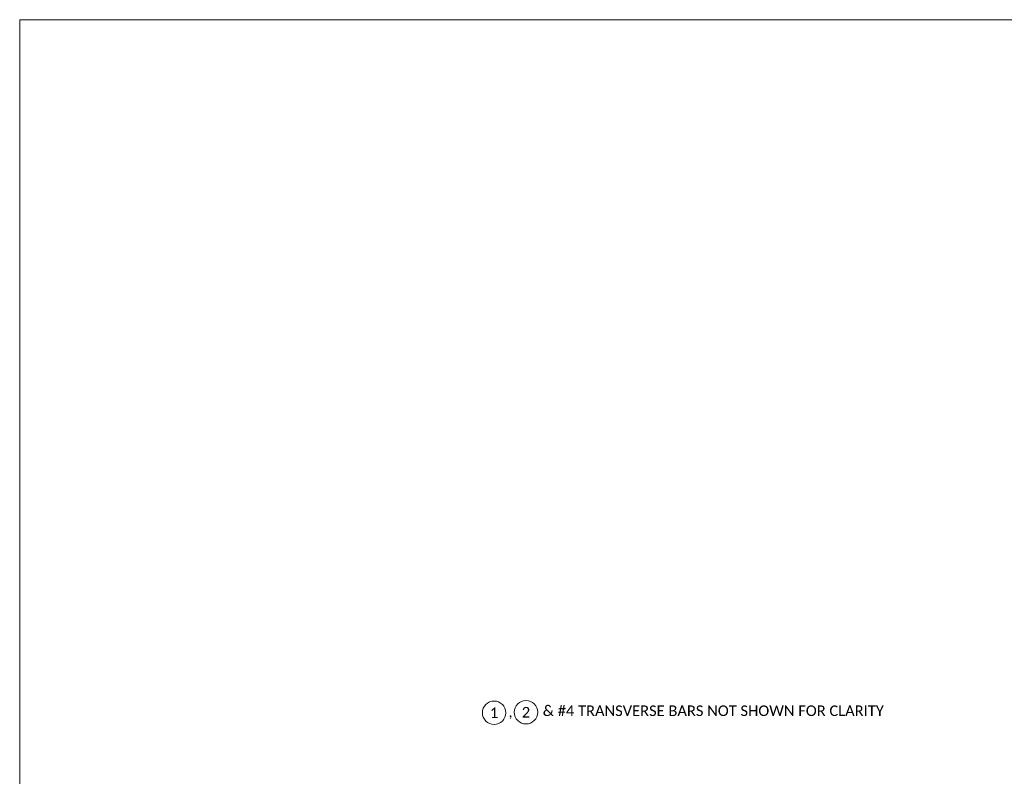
# Model space of a CAD drawing. Extents: x -159 to 1143, y -126 to 126.
# Tile 5 of 9: x -159 to -20, y 18 to 126. Entities that reach past the tile are written whole.
import ezdxf
from ezdxf.enums import TextEntityAlignment as Align

# ---------------------------------------------------------------- set-up
doc = ezdxf.new("R2010")
doc.units = 0
doc.header["$MEASUREMENT"] = 0
doc.layers.add('B_ANNO_NOPLOT', color=41, linetype='Continuous', lineweight=18, plot=False, transparency=0.5)
doc.layers.add('B_ANNO_SYMB', color=7, linetype='Continuous', lineweight=18)
doc.layers.add('B_ANNO_TEXT', color=7, linetype='Continuous', lineweight=18)
doc.styles.add('Annotative', font='calibri.ttf', dxfattribs={"height": 0.0625})

# ---------------------------------------------------------------- blocks, each defined once
blk = doc.blocks.new('*U186')
at = {"layer": 'B_ANNO_SYMB', "transparency": 33554687}
blk.add_circle((0, 0), 0.832, dxfattribs=at)
at = {"layer": 'B_ANNO_SYMB', "transparency": 33554687, "style": 'Annotative'}
blk.add_attdef('#', text='', height=0.75, dxfattribs=at).set_placement((0, 0), align=Align.MIDDLE_CENTER)
blk = doc.blocks.new('*U185')
at = {"layer": 'B_ANNO_SYMB', "transparency": 33554687}
blk.add_circle((0, 0), 0.832, dxfattribs=at)
at = {"layer": 'B_ANNO_SYMB', "transparency": 33554687, "style": 'Annotative'}
blk.add_attdef('#', text='', height=0.75, dxfattribs=at).set_placement((0, 0), align=Align.MIDDLE_CENTER)
blk = doc.blocks.new('*U421')
at = {"layer": 'B_ANNO_SYMB', "transparency": 33554687, "xscale": 2, "yscale": 2, "zscale": 2}
for name, p, values in [('*U185', (71.826, 27.712), {'#': '2'}), ('*U186', (67.2975, 27.6389), {'#': '1'})]:
    blk.add_blockref(name, p, dxfattribs=at).add_auto_attribs(values)
at = {"layer": 'B_ANNO_TEXT', "transparency": 33554687, "char_height": 1.5, "attachment_point": 1, "style": 'Annotative'}
for s, insert, width in [('& #4 TRANSVERSE BARS NOT SHOWN FOR CLARITY', (74.2055, 28.6753), 56.683162), (',', (69.344, 28.5153), 1.5)]:
    blk.add_mtext(s, dxfattribs=dict(at, insert=insert, width=width))

msp = doc.modelspace()

# ---------------------------------------------------------------- linework, layer by layer
at = {"layer": 'B_ANNO_NOPLOT'}
msp.add_lwpolyline([(157.1791, -85.8649), (218.6084, -85.8649), (218.6084, 112.4907), (164.536, 112.4907), (164.536, 125.6355), (-159.3916, 125.6355), (-159.3916, -126.3645), (157.1791, -126.3645)], close=True, dxfattribs=at)

# ---------------------------------------------------------------- next in the draw order: block references
at = {"layer": 'B_ANNO_TEXT', "color": 3, "transparency": 33554687}
msp.add_blockref('*U421', (-159.3916, -0.3645), dxfattribs=at)

doc.saveas('drawing.dxf')
